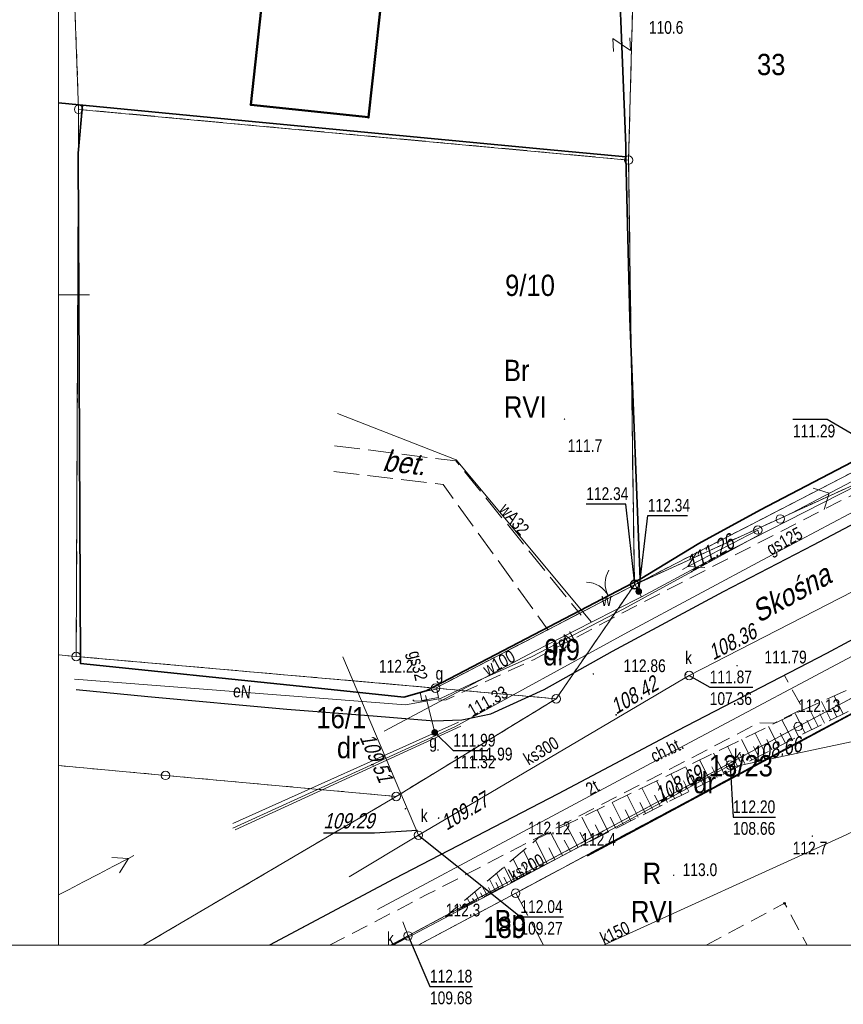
# Model space of a CAD drawing. Extents: x 6533465 to 6533671, y 5979208 to 5979355.
# Tile 2 of 7: x 6533548 to 6533597, y 5979208 to 5979266. Entities that reach past the tile are written whole.
import ezdxf
from ezdxf.enums import TextEntityAlignment as Align

# ---------------------------------------------------------------- set-up
doc = ezdxf.new("R2010")
doc.units = 0
doc.header["$MEASUREMENT"] = 0
for name, pattern in [('1.0_0.5', [1.5, 1, -0.5]), ('1.5_0.5', [2, 1.5, -0.5]), ('218-500', [1, 0.5, -0.5]), ('219-500', [0]), ('mz1.0_0.5', [1.5, 1, -0.5]), ('mz1.25_0.5', [1.75, 1.25, -0.5])]:
    doc.linetypes.add(name, pattern=pattern)
doc.layers.get('0').update_dxf_attribs({"color": 2, "linetype": 'CONTINUOUS', "lineweight": 5})
for name, color, linetype in [('000 Inne (niezydentyfikowane)', 7, 'CONTINUOUS'), ('202-Punkt graniczny stabilizowany trwale', 7, 'CONTINUOUS'), ('209-Opis konturu klasyfikacyjnego', 7, 'CONTINUOUS'), ('210-Oznaczenie użytku', 7, 'CONTINUOUS'), ('211-Nr działki', 7, 'CONTINUOUS'), ('217-Granica konturu klasyfikcyjnego', 7, 'CONTINUOUS'), ('218-Granica użytku', 7, 'CONTINUOUS'), ('219-Linia granicy', 7, 'CONTINUOUS'), ('312-Budynek (powierzchnia)', 7, 'CONTINUOUS'), ('433-Chodnik', 7, 'CONTINUOUS'), ('510-Podpora jednosłupowa symb.-SEPOW', 7, 'CONTINUOUS'), ('516-Kierunek linii eN-SEPOW', 7, 'CONTINUOUS'), ('622-Punkt rzędnej przewodu-SKPOD', 7, 'CONTINUOUS'), ('622-Punkt rzędnej przewodu-SKPOD-Atr2', 7, 'CONTINUOUS'), ('625-Punkt rzędnej przewodu-SEPOD', 7, 'CONTINUOUS'), ('625-Punkt rzędnej przewodu-SEPOD-Atr2', 7, 'CONTINUOUS'), ('905-Brama w ogrodzeniu', 7, 'CONTINUOUS'), ('991-Przehaczenie', 7, 'CONTINUOUS'), ('994-Nazwa ulicy', 7, 'CONTINUOUS'), ('budynek projektowany (powierzchnia)', 7, 'CONTINUOUS'), ('chodnik (powierzchnia)', 7, 'CONTINUOUS'), ('chodnik (powierzchnia)-Atr17', 7, 'CONTINUOUS'), ('jezdnia (powierzchnia)', 7, 'CONTINUOUS'), ('komora podziemna - przewód gazowy (powierzchnia)', 7, 'CONTINUOUS'), ('krawężnik (linia)', 7, 'CONTINUOUS'), ('ogrodzenie trwałe (linia)', 7, 'CONTINUOUS'), ('przewód elektroenergetyczny (linia)', 7, 'CONTINUOUS'), ('przewód elektroenergetyczny (linia)-Atr1', 7, 'CONTINUOUS'), ('przewód elektroenergetyczny niskiego napięcia (linia) - symbol', 7, 'CONTINUOUS'), ('przewód gazowy (linia)', 7, 'CONTINUOUS'), ('przewód gazowy (linia)-Atr1', 7, 'CONTINUOUS'), ('przewód kanalizacyjny (linia)', 7, 'CONTINUOUS'), ('przewód kanalizacyjny (linia)-Atr1', 7, 'CONTINUOUS'), ('przewód telekomunikacyjny (linia)', 7, 'CONTINUOUS'), ('przewód telekomunikacyjny (linia)-Atr1', 7, 'CONTINUOUS'), ('przewód wodociągowy (linia)', 7, 'CONTINUOUS'), ('przewód wodociągowy (linia)-Atr1', 7, 'CONTINUOUS'), ('Punkt budynku', 7, 'CONTINUOUS'), ('punkt o określonej wysokości (sieć gazowa)', 7, 'CONTINUOUS'), ('punkt o określonej wysokości (sieć gazowa)-Atr2', 7, 'CONTINUOUS'), ('punkt o określonej wysokości (sieć gazowa)-Atr3', 7, 'CONTINUOUS'), ('punkt o określonej wysokości (sieć kanalizacyjna)', 7, 'CONTINUOUS'), ('punkt o określonej wysokości (sieć kanalizacyjna)-Atr2', 7, 'CONTINUOUS'), ('punkt o określonej wysokości (sieć kanalizacyjna)-Atr3', 7, 'CONTINUOUS'), ('punkt o określonej wysokości (sieć wodociągowa)', 7, 'CONTINUOUS'), ('punkt o określonej wysokości (sieć wodociągowa)-Atr2', 7, 'CONTINUOUS'), ('punkt wysokościowy naturalny', 7, 'CONTINUOUS'), ('punkt wysokościowy naturalny-Atr2', 7, 'CONTINUOUS'), ('punkt wysokościowy sztuczny', 7, 'CONTINUOUS'), ('punkt wysokościowy sztuczny-Atr2', 7, 'CONTINUOUS'), ('Ramki i opis wydruku', 7, 'CONTINUOUS'), ('skarpa nieumocniona (powierzchnia)', 7, 'CONTINUOUS'), ('szafa gazowa (punkt)', 7, 'CONTINUOUS'), ('szafa gazowa (punkt)-Atr17', 7, 'CONTINUOUS'), ('Wstawianie ramki sekcyjnej z opisem', 7, 'CONTINUOUS'), ('właz okrągły - siec kanalizacyjna (punkt)', 7, 'CONTINUOUS'), ('właz okrągły - siec kanalizacyjna (punkt)-Atr17', 7, 'CONTINUOUS'), ('właz okrągły - siec wodociągowa (punkt)', 7, 'CONTINUOUS'), ('właz okrągły - siec wodociągowa (punkt)-Atr17', 7, 'CONTINUOUS'), ('zasuwa - siec gazowa (punkt)', 7, 'CONTINUOUS'), ('zasuwa - siec gazowa (punkt)-Atr17', 7, 'CONTINUOUS'), ('zasuwa - siec wodociągowa (punkt)', 7, 'CONTINUOUS')]:
    doc.layers.add(name, color=color, linetype=linetype)
doc.styles.get("Standard").update_dxf_attribs({"font": 'txt', "width": 0.75})
doc.linetypes.add('902-500', pattern='A,3.75,0,[1,ksztalty.shx,S=0.5,R=0,X=0,Y=0],3.75', length=7.5)

# ---------------------------------------------------------------- blocks, each defined once
blk = doc.blocks.new('PUNKTBUD')
at = {"color": 0}
blk.add_circle((0, 0), 0.045, dxfattribs=at)
blk = doc.blocks.new('202')
at = {"color": 0, "linetype": 'Continuous', "lineweight": 0}
blk.add_circle((0, 0), 0.25, dxfattribs=at)
blk = doc.blocks.new('PW02')
at = {"linetype": 'Continuous', "lineweight": 13}
h = blk.add_hatch(color=0, dxfattribs=at)
edge = h.paths.add_edge_path()
edge.add_arc((0, 0), 0.045, 0, 360)
blk = doc.blocks.new('621')
at = {"linetype": 'Continuous', "lineweight": 0}
h = blk.add_hatch(color=0, dxfattribs=at)
edge = h.paths.add_edge_path()
edge.add_arc((0, 0), 0.05, 0, 360)
blk = doc.blocks.new('991')
at = {"color": 0, "linetype": 'Continuous', "lineweight": 0}
for p, q in [((-0.375, 0.5), (0.375, 0.5)), ((-0.375, -0.5), (0.375, 0.5)), ((-0.375, -0.5), (0.375, -0.5))]:
    blk.add_line(p, q, dxfattribs=at)
blk = doc.blocks.new('516')
at = {"color": 0, "linetype": 'Continuous', "lineweight": 0}
for p, q in [((3.25, 0), (2.543, 0.707)), ((0.75, 0), (5.75, 0)), ((3.25, 0), (2.543, -0.707))]:
    blk.add_line(p, q, dxfattribs=at)
blk = doc.blocks.new('905')
at = {"color": 0, "linetype": 'Continuous', "lineweight": 0}
for centre, start, end in [((-1.5, 0), 0, 60), ((1.5, 0), 120, 180)]:
    blk.add_arc(centre, 1.5, start, end, dxfattribs=at)
blk = doc.blocks.new('510')
at = {"color": 0, "linetype": 'Continuous', "lineweight": 0}
blk.add_circle((0, 0), 0.25, dxfattribs=at)
blk = doc.blocks.new('US22')
at = {"color": 0, "linetype": 'Continuous', "lineweight": 13}
blk.add_circle((0, 0), 0.25, dxfattribs=at)
blk = doc.blocks.new('US25')
at = {"linetype": 'Continuous', "lineweight": 0}
h = blk.add_hatch(color=0, dxfattribs=at)
edge = h.paths.add_edge_path()
edge.add_arc((0, 0), 0.2, 0, 360)
blk = doc.blocks.new('PW01')
at = {"linetype": 'Continuous', "lineweight": 13}
h = blk.add_hatch(color=0, dxfattribs=at)
edge = h.paths.add_edge_path()
edge.add_arc((0, 0), 0.045, 0, 360)
blk = doc.blocks.new('PE04')
at = {"color": 0, "linetype": 'Continuous', "lineweight": 13}
for p, q in [((0.65, 0), (0, 0)), ((0.65, 0), (1.65, 0)), ((1.65, 0), (2.65, 0)), ((2.65, 0), (3.65, 0)), ((3.65, 0), (4.65, 0)), ((4.65, 0), (3.784, 0.5)), ((4.65, 0), (3.784, -0.5)), ((4.65, 0), (5, 0))]:
    blk.add_line(p, q, dxfattribs=at)
blk = doc.blocks.new('US20')
at = {"color": 0, "linetype": 'Continuous', "lineweight": 13}
for p, q in [((-0.5, -0.25), (-0.5, 0.25)), ((-0.5, 0.25), (0.5, 0.25)), ((0.5, -0.25), (0.5, 0.25)), ((-0.5, -0.25), (0.5, -0.25))]:
    blk.add_line(p, q, dxfattribs=at)

msp = doc.modelspace()

# ---------------------------------------------------------------- linework, layer by layer
at = {"layer": '000 Inne (niezydentyfikowane)', "color": 7, "linetype": 'Continuous', "lineweight": 13}
for p, q in [((6533596.81, 5979225.37), (6533596.28, 5979226.42)), ((6533595.35, 5979224.64), (6533594.78, 5979225.76)), ((6533596.09, 5979225.01), (6533595.54, 5979226.1)), ((6533596.45, 5979225.19), (6533596.19, 5979225.73)), ((6533594.58, 5979224.25), (6533594, 5979225.4)), ((6533595.72, 5979224.83), (6533595.44, 5979225.38)), ((6533593.02, 5979223.47), (6533592.43, 5979224.64)), ((6533593.81, 5979223.86), (6533593.22, 5979225.02)), ((6533594.19, 5979224.06), (6533593.9, 5979224.64)), ((6533594.97, 5979224.44), (6533594.68, 5979225.01)), ((6533592.23, 5979223.07), (6533591.64, 5979224.25)), ((6533593.42, 5979223.66), (6533593.12, 5979224.25)), ((6533590.63, 5979222.26), (6533590.02, 5979223.47)), ((6533591.44, 5979222.67), (6533590.83, 5979223.86)), ((6533591.84, 5979222.87), (6533591.54, 5979223.46)), ((6533592.63, 5979223.27), (6533592.33, 5979223.86)), ((6533589.82, 5979221.85), (6533589.2, 5979223.07)), ((6533591.03, 5979222.46), (6533590.73, 5979223.07)), ((6533588.17, 5979221.02), (6533587.54, 5979222.26)), ((6533589, 5979221.44), (6533588.37, 5979222.67)), ((6533589.41, 5979221.64), (6533589.1, 5979222.26)), ((6533590.22, 5979222.06), (6533589.92, 5979222.66)), ((6533587.33, 5979220.6), (6533586.69, 5979221.85)), ((6533588.58, 5979221.23), (6533588.27, 5979221.85)), ((6533586.48, 5979220.17), (6533585.84, 5979221.44)), ((6533587.75, 5979220.81), (6533587.43, 5979221.43)), ((6533584.76, 5979219.31), (6533584.11, 5979220.6)), ((6533585.63, 5979219.74), (6533584.98, 5979221.02)), ((6533586.06, 5979219.96), (6533585.73, 5979220.59)), ((6533586.91, 5979220.38), (6533586.59, 5979221.02)), ((6533583.89, 5979218.87), (6533583.23, 5979220.17)), ((6533585.2, 5979219.52), (6533584.87, 5979220.17)), ((6533583.01, 5979218.42), (6533582.35, 5979219.74)), ((6533584.33, 5979219.09), (6533584, 5979219.74)), ((6533581.23, 5979217.52), (6533580.53, 5979218.86)), ((6533582.13, 5979217.98), (6533581.45, 5979219.31)), ((6533582.57, 5979218.2), (6533582.24, 5979218.86)), ((6533583.45, 5979218.65), (6533583.12, 5979219.3)), ((6533580.32, 5979217.05), (6533579.61, 5979218.41)), ((6533581.68, 5979217.75), (6533581.34, 5979218.42)), ((6533579.42, 5979216.58), (6533578.72, 5979217.94)), ((6533580.78, 5979217.28), (6533580.42, 5979217.96)), ((6533578.63, 5979216.17), (6533578.02, 5979217.34)), ((6533579.86, 5979216.81), (6533579.51, 5979217.5)), ((6533577.94, 5979215.81), (6533577.41, 5979216.83)), ((6533578.27, 5979215.98), (6533577.99, 5979216.53)), ((6533579.01, 5979216.37), (6533578.68, 5979217)), ((6533576.82, 5979215.23), (6533576.43, 5979215.99)), ((6533577.34, 5979215.5), (6533576.88, 5979216.38)), ((6533577.63, 5979215.65), (6533577.38, 5979216.12)), ((6533576.36, 5979214.99), (6533576.02, 5979215.65)), ((6533576.59, 5979215.1), (6533576.4, 5979215.46)), ((6533577.07, 5979215.36), (6533576.86, 5979215.77)), ((6533575.37, 5979214.47), (6533575.15, 5979214.91)), ((6533575.62, 5979214.6), (6533575.49, 5979214.85)), ((6533575.87, 5979214.73), (6533575.58, 5979215.28)), ((6533576.12, 5979214.86), (6533575.96, 5979215.16)), ((6533574.39, 5979213.96), (6533574.28, 5979214.17)), ((6533574.63, 5979214.09), (6533574.56, 5979214.22)), ((6533574.88, 5979214.22), (6533574.71, 5979214.54)), ((6533575.13, 5979214.34), (6533575.03, 5979214.53)), ((6533573.89, 5979213.7), (6533573.84, 5979213.8)), ((6533574.14, 5979213.83), (6533574.1, 5979213.91))]:
    msp.add_line(p, q, dxfattribs=at)
at = {"layer": '217-Granica konturu klasyfikcyjnego', "color": 3, "linetype": '1.5_0.5', "lineweight": 18, "flags": 128}
for points in [[(6533551.86, 5979260.91), (6533551.72, 5979228.75)], [(6533584.2, 5979257.93), (6533551.86, 5979260.91)], [(6533584.54, 5979232.96), (6533584.2, 5979257.93)], [(6533572.85, 5979226.89), (6533584.54, 5979232.96)], [(6533604.8, 5979229.41), (6533577.56, 5979214.84)], [(6533551.72, 5979228.75), (6533572.85, 5979226.89)], [(6533577.56, 5979214.84), (6533579.201, 5979211.77)]]:
    msp.add_lwpolyline(points, dxfattribs=at)
at = {"layer": '218-Granica użytku', "color": 3, "linetype": '218-500', "lineweight": 18, "flags": 128}
for points in [[(6533551.18, 5979279.41), (6533551.86, 5979260.91)], [(6533584.2, 5979257.93), (6533584.43, 5979266.7)], [(6533584.43, 5979266.7), (6533584.2, 5979257.93)], [(6533551.86, 5979260.91), (6533551.72, 5979228.75)], [(6533551.86, 5979260.91), (6533584.2, 5979257.93)], [(6533584.2, 5979257.93), (6533551.86, 5979260.91)], [(6533584.54, 5979232.96), (6533644.48, 5979260.27)], [(6533644.48, 5979260.27), (6533584.54, 5979232.96)], [(6533584.54, 5979232.96), (6533584.2, 5979257.93)], [(6533584.2, 5979257.93), (6533584.54, 5979232.96)], [(6533616.34, 5979249.36), (6533584.54, 5979232.96)], [(6533584.54, 5979232.96), (6533616.34, 5979249.36)], [(6533584.54, 5979232.96), (6533572.85, 5979226.89)], [(6533572.85, 5979226.89), (6533584.54, 5979232.96)], [(6533579.94, 5979226.26), (6533584.54, 5979232.96)], [(6533584.54, 5979232.96), (6533579.94, 5979226.26)], [(6533607.92, 5979231.9), (6533594.18, 5979224.64)], [(6533594.18, 5979224.64), (6533607.92, 5979231.9)], [(6533604.8, 5979229.41), (6533577.56, 5979214.84)], [(6533577.56, 5979214.84), (6533604.8, 5979229.41)], [(6533551.72, 5979228.75), (6533550.68, 5979228.842)], [(6533572.85, 5979226.89), (6533551.72, 5979228.75)], [(6533551.72, 5979228.75), (6533572.85, 5979226.89)], [(6533579.94, 5979226.26), (6533572.85, 5979226.89)], [(6533572.85, 5979226.89), (6533579.94, 5979226.26)], [(6533570.53, 5979220.52), (6533579.94, 5979226.26)], [(6533579.94, 5979226.26), (6533570.53, 5979220.52)], [(6533594.18, 5979224.64), (6533570.208, 5979211.77)], [(6533570.208, 5979211.77), (6533594.18, 5979224.64)], [(6533550.68, 5979222.336), (6533556.97, 5979221.76)], [(6533556.97, 5979221.76), (6533570.53, 5979220.52)], [(6533570.53, 5979220.52), (6533555.654, 5979211.77)], [(6533571.818, 5979211.77), (6533577.56, 5979214.84)], [(6533577.56, 5979214.84), (6533571.818, 5979211.77)], [(6533577.56, 5979214.84), (6533579.201, 5979211.77)], [(6533579.201, 5979211.77), (6533577.56, 5979214.84)]]:
    msp.add_lwpolyline(points, dxfattribs=at)
at = {"layer": '219-Linia granicy', "color": 7, "linetype": '219-500', "lineweight": 18, "flags": 128}
for points in [[(6533551.18, 5979279.41), (6533551.86, 5979260.91)], [(6533584.2, 5979257.93), (6533584.43, 5979266.7)], [(6533551.72, 5979228.75), (6533551.86, 5979260.91)], [(6533584.2, 5979257.93), (6533551.86, 5979260.91)], [(6533644.48, 5979260.27), (6533584.54, 5979232.96)], [(6533584.54, 5979232.96), (6533584.2, 5979257.93)], [(6533616.34, 5979249.36), (6533584.54, 5979232.96)], [(6533584.54, 5979232.96), (6533572.85, 5979226.89)], [(6533584.54, 5979232.96), (6533579.94, 5979226.26)], [(6533607.92, 5979231.9), (6533594.18, 5979224.64)], [(6533604.8, 5979229.41), (6533577.56, 5979214.84)], [(6533551.72, 5979228.75), (6533550.68, 5979228.842)], [(6533572.85, 5979226.89), (6533551.72, 5979228.75)], [(6533579.94, 5979226.26), (6533572.85, 5979226.89)], [(6533579.94, 5979226.26), (6533570.53, 5979220.52)], [(6533594.18, 5979224.64), (6533570.208, 5979211.77)], [(6533556.97, 5979221.76), (6533550.68, 5979222.336)], [(6533570.53, 5979220.52), (6533556.97, 5979221.76)], [(6533570.53, 5979220.52), (6533555.654, 5979211.77)], [(6533577.56, 5979214.84), (6533571.818, 5979211.77)]]:
    msp.add_lwpolyline(points, dxfattribs=at)
at = {"layer": '312-Budynek (powierzchnia)', "color": 7, "linetype": 'Continuous', "lineweight": 50, "flags": 128}
for points in [[(6533561.99, 5979261.18), (6533563.74, 5979277.29)], [(6533570.19, 5979272.23), (6533568.9, 5979260.44)], [(6533568.9, 5979260.44), (6533561.99, 5979261.18)]]:
    msp.add_lwpolyline(points, dxfattribs=at)
at = {"layer": '622-Punkt rzędnej przewodu-SKPOD-Atr2', "color": 32, "flags": 128}
msp.add_lwpolyline([(6533571.76, 5979218.52), (6533569.26, 5979218.36), (6533566.253, 5979218.36)], dxfattribs=at)
at = {"layer": 'budynek projektowany (powierzchnia)', "color": 1, "linetype": '1.0_0.5', "lineweight": 18, "flags": 128}
msp.add_lwpolyline([(6533588.755, 5979211.77), (6533593.37, 5979214.24), (6533594.696, 5979211.77)], dxfattribs=at)
at = {"layer": 'chodnik (powierzchnia)', "color": 7, "linetype": 'mz1.0_0.5', "lineweight": 18, "flags": 128}
for points in [[(6533616.67, 5979248.28), (6533612.83, 5979246.29), (6533607.3, 5979243.29), (6533596.59, 5979237.86), (6533583.77, 5979231.27), (6533578.61, 5979228.56), (6533573.48, 5979226.2), (6533571.6, 5979226.13), (6533571.24, 5979226.43)], [(6533566.61, 5979211.77), (6533572.34, 5979214.75), (6533585.06, 5979221.31), (6533591.85, 5979224.84), (6533592.76, 5979224.83), (6533594.44, 5979225.66), (6533593.37, 5979227.64), (6533587.05, 5979224.38), (6533580.06, 5979220.68), (6533570.41, 5979215.67), (6533563.085, 5979211.77)]]:
    msp.add_lwpolyline(points, dxfattribs=at)
at = {"layer": 'jezdnia (powierzchnia)', "color": 7, "linetype": '1.5_0.5', "lineweight": 18, "flags": 128}
for points in [[(6533566.9, 5979241.14), (6533574.05, 5979240.24), (6533581.41, 5979231.17)], [(6533566.86, 5979239.62), (6533573.29, 5979238.86), (6533579.48, 5979230.29)]]:
    msp.add_lwpolyline(points, dxfattribs=at)
at = {"layer": 'komora podziemna - przewód gazowy (powierzchnia)', "color": 40, "linetype": 'Continuous', "lineweight": 18, "flags": 128}
for points in [[(6533560.92, 5979218.93), (6533574.19, 5979224.89)], [(6533574.33, 5979224.66), (6533561.06, 5979218.56)]]:
    msp.add_lwpolyline(points, dxfattribs=at)
at = {"layer": 'krawężnik (linia)', "color": 7, "linetype": 'Continuous', "lineweight": 25, "flags": 128}
for points in [[(6533670.18, 5979267.464), (6533669.28, 5979266.98), (6533662.28, 5979263.36), (6533657.64, 5979260.98), (6533654.28, 5979259.2), (6533644.15, 5979253.98), (6533637.57, 5979250.62), (6533630.82, 5979247.03), (6533622.95, 5979242.99), (6533618.57, 5979240.69), (6533612.34, 5979237.53), (6533602.67, 5979232.42), (6533598.47, 5979230.33), (6533595.84, 5979228.92), (6533587.05, 5979224.38), (6533580.06, 5979220.68), (6533570.41, 5979215.67), (6533563.085, 5979211.77)], [(6533551.72, 5979226.81), (6533555.93, 5979226.4), (6533564.11, 5979225.66), (6533569.18, 5979225.25), (6533572.76, 5979224.96), (6533574.39, 5979225.03), (6533576.09, 5979225.38), (6533579.23, 5979226.81), (6533583.26, 5979229.06), (6533589.78, 5979232.57), (6533595.08, 5979235.31), (6533599.79, 5979237.8), (6533606.3, 5979241.3), (6533612.16, 5979244.21), (6533613.92, 5979245.26), (6533615.73, 5979246.96), (6533616.64, 5979248.22), (6533617.13, 5979249.23), (6533617.35, 5979250.51), (6533617.29, 5979255.3), (6533620.97, 5979255.46), (6533621.13, 5979253.41), (6533621.66, 5979252.4)]]:
    msp.add_lwpolyline(points, dxfattribs=at)
at = {"layer": 'ogrodzenie trwałe (linia)', "color": 7, "linetype": '902-500', "lineweight": 35, "flags": 128}
for points in [[(6533550.68, 5979309.035), (6533557, 5979308.59), (6533574.05, 5979307.35), (6533582.27, 5979306.75), (6533582.57, 5979298.47), (6533583, 5979287.07), (6533583.43, 5979273.92), (6533584.03, 5979258.77), (6533584.04, 5979258.12), (6533579.19, 5979258.57), (6533562.26, 5979260.17), (6533550.68, 5979261.296)], [(6533552.08, 5979261.16), (6533551.83, 5979258.34), (6533551.97, 5979228.34), (6533564.84, 5979227.01), (6533570.98, 5979226.36), (6533572.29, 5979226.72), (6533579.55, 5979230.52), (6533584.89, 5979233.3), (6533584.28, 5979248.62), (6533584.04, 5979258.12)], [(6533584.89, 5979233.3), (6533588.33, 5979235.39), (6533591.95, 5979237.37), (6533596.88, 5979239.93), (6533607.78, 5979245.61), (6533616.78, 5979249.57)], [(6533604.92, 5979229.46), (6533581.76, 5979217.04)]]:
    msp.add_lwpolyline(points, dxfattribs=at)
at = {"layer": 'przewód elektroenergetyczny (linia)', "color": 1, "linetype": 'Continuous', "lineweight": 18, "flags": 128}
for points in [[(6533591.88, 5979235.9), (6533591.8, 5979236.18)], [(6533591.88, 5979235.9), (6533583.92, 5979231.55)], [(6533583.92, 5979231.55), (6533578.49, 5979228.73)], [(6533578.49, 5979228.73), (6533575.29, 5979227.29)], [(6533571.09, 5979225.91), (6533551.61, 5979227.41)], [(6533575.29, 5979227.29), (6533573.14, 5979226.28)], [(6533573.14, 5979226.28), (6533571.09, 5979225.91)]]:
    msp.add_lwpolyline(points, dxfattribs=at)
at = {"layer": 'przewód gazowy (linia)', "color": 40, "linetype": 'Continuous', "lineweight": 18, "flags": 128}
for points in [[(6533600.03, 5979238.64), (6533592.34, 5979234.56)], [(6533592.34, 5979234.56), (6533584.15, 5979230.17)], [(6533584.15, 5979230.17), (6533573.99, 5979224.62)], [(6533572.8, 5979224.28), (6533572.26, 5979226.45)], [(6533573.99, 5979224.62), (6533560.92, 5979218.66)]]:
    msp.add_lwpolyline(points, dxfattribs=at)
at = {"layer": 'przewód kanalizacyjny (linia)', "color": 34, "linetype": 'Continuous', "lineweight": 18, "flags": 128}
for points in [[(6533618.84, 5979243.58), (6533587.76, 5979227.63)], [(6533571.84, 5979218.24), (6533567.39, 5979228.72)], [(6533587.76, 5979227.63), (6533571.84, 5979218.24)], [(6533607.74, 5979225.94), (6533590.44, 5979222.29)], [(6533583.23, 5979218.6), (6533590.18, 5979222.36)], [(6533590.44, 5979222.29), (6533590.18, 5979222.36)], [(6533601.47, 5979220.37), (6533596.77, 5979218.16)], [(6533567.77, 5979215.79), (6533571.84, 5979218.24)], [(6533577.4, 5979215.48), (6533583.23, 5979218.6)], [(6533596.77, 5979218.16), (6533582.729, 5979211.77)], [(6533570.358, 5979211.77), (6533577.4, 5979215.48)], [(6533570.344, 5979211.77), (6533571.23, 5979212.32), (6533570.93, 5979213.16)]]:
    msp.add_lwpolyline(points, dxfattribs=at)
at = {"layer": 'przewód telekomunikacyjny (linia)', "color": 30, "linetype": 'Continuous', "lineweight": 18, "flags": 128}
for points in [[(6533598.27, 5979229.25), (6533587.51, 5979223.53)], [(6533587.51, 5979223.53), (6533577.73, 5979218.31)], [(6533577.73, 5979218.31), (6533569.43, 5979213.88)]]:
    msp.add_lwpolyline(points, dxfattribs=at)
at = {"layer": 'przewód wodociągowy (linia)', "color": 5, "linetype": 'Continuous', "lineweight": 18, "flags": 128}
for points in [[(6533567.08, 5979243.04), (6533574.06, 5979240.31)], [(6533582.01, 5979230.76), (6533574.06, 5979240.31)], [(6533588.38, 5979234.09), (6533597.69, 5979238.83)], [(6533584.95, 5979232.26), (6533588.38, 5979234.09)], [(6533584.95, 5979232.26), (6533584.56, 5979233)], [(6533582.01, 5979230.76), (6533584.95, 5979232.26)], [(6533578.65, 5979229.04), (6533582.01, 5979230.76)], [(6533573.44, 5979226.28), (6533578.65, 5979229.04)], [(6533569.83, 5979224.35), (6533573.44, 5979226.28)]]:
    msp.add_lwpolyline(points, dxfattribs=at)
at = {"layer": 'punkt o określonej wysokości (sieć gazowa)-Atr2', "color": 7, "flags": 128}
for points in [[(6533598.69, 5979241.04), (6533595.88, 5979242.67), (6533593.867, 5979242.67)], [(6533572.8, 5979224.28), (6533573.89, 5979223.22), (6533575.932, 5979223.22)]]:
    msp.add_lwpolyline(points, dxfattribs=at)
at = {"layer": 'punkt o określonej wysokości (sieć kanalizacyjna)-Atr2', "color": 7, "flags": 128}
for points in [[(6533587.76, 5979227.63), (6533588.97, 5979226.94), (6533591.505, 5979226.94)], [(6533590.18, 5979222.36), (6533590.34, 5979219.31), (6533592.846, 5979219.31)], [(6533571.84, 5979218.24), (6533577.84, 5979213.44), (6533580.38, 5979213.44)], [(6533571.23, 5979212.32), (6533572.52, 5979209.35), (6533575.026, 5979209.35)]]:
    msp.add_lwpolyline(points, dxfattribs=at)
at = {"layer": 'punkt o określonej wysokości (sieć wodociągowa)-Atr2', "color": 7, "flags": 128}
for points in [[(6533584.56, 5979233), (6533584.04, 5979237.71), (6533581.706, 5979237.71)], [(6533584.8, 5979232.57), (6533585.33, 5979237.03), (6533587.664, 5979237.03)]]:
    msp.add_lwpolyline(points, dxfattribs=at)
at = {"layer": 'Ramki i opis wydruku', "color": 7, "linetype": 'Continuous', "lineweight": 13, "flags": 128}
for points in [[(6533670.18, 5979211.77), (6533670.18, 5979355.27), (6533465.18, 5979355.27), (6533465.18, 5979211.77)], [(6533670.18, 5979211.77), (6533670.18, 5979355.27), (6533550.68, 5979355.27), (6533550.68, 5979211.77)]]:
    msp.add_lwpolyline(points, close=True, dxfattribs=at)
at = {"layer": 'skarpa nieumocniona (powierzchnia)', "color": 7, "linetype": 'mz1.25_0.5', "lineweight": 18, "flags": 128}
msp.add_lwpolyline([(6533604.92, 5979229.46), (6533581.42, 5979217.62), (6533573.45, 5979213.47), (6533578.84, 5979218.04), (6533594.16, 5979225.48), (6533606.04, 5979230.76), (6533607.6, 5979231.54)], close=True, dxfattribs=at)
at = {"layer": 'Wstawianie ramki sekcyjnej z opisem', "color": 7, "linetype": 'Continuous', "lineweight": 13, "flags": 128}
msp.add_lwpolyline([(6533550.68, 5979250), (6533552.5, 5979250)], dxfattribs=at)

# ---------------------------------------------------------------- block references
at = {"layer": '202-Punkt graniczny stabilizowany trwale', "color": 7, "linetype": 'Continuous', "lineweight": 18}
for p in [(6533551.86, 5979260.91), (6533584.2, 5979257.93), (6533584.54, 5979232.96), (6533551.72, 5979228.75), (6533572.85, 5979226.89), (6533579.94, 5979226.26), (6533594.18, 5979224.64), (6533556.97, 5979221.76), (6533570.53, 5979220.52), (6533577.56, 5979214.84)]:
    msp.add_blockref('202', p, dxfattribs=at)
at = {"layer": '510-Podpora jednosłupowa symb.-SEPOW', "color": 7, "linetype": 'Continuous', "lineweight": 18}
for p in [(6533593.12, 5979236.83), (6533591.8, 5979236.18)]:
    msp.add_blockref('510', p, dxfattribs=at)
at = {"layer": '516-Kierunek linii eN-SEPOW', "color": 7, "linetype": 'Continuous', "lineweight": 18, "rotation": 27.67}
msp.add_blockref('516', (6533593.12, 5979236.83), dxfattribs=at)
at = {"layer": '622-Punkt rzędnej przewodu-SKPOD', "color": 32, "linetype": 'Continuous', "lineweight": 18}
for p in [(6533587.56, 5979227.69), (6533583.47, 5979225.32), (6533590.18, 5979222.36), (6533590.44, 5979222.29), (6533571.08, 5979219.8), (6533573.03, 5979219.25), (6533571.76, 5979218.52)]:
    msp.add_blockref('621', p, dxfattribs=at)
at = {"layer": '625-Punkt rzędnej przewodu-SEPOD', "color": 1, "linetype": 'Continuous', "lineweight": 18}
msp.add_blockref('621', (6533587.9, 5979233.73), dxfattribs=at)
at = {"layer": '905-Brama w ogrodzeniu', "color": 7, "linetype": 'Continuous', "lineweight": 35, "rotation": 28.269}
msp.add_blockref('905', (6533583, 5979232.33), dxfattribs=at)
at = {"layer": '991-Przehaczenie', "color": 7, "linetype": 'Continuous', "lineweight": 18, "rotation": 273.062}
msp.add_blockref('991', (6533583.8, 5979264.72), dxfattribs=at)
at = {"layer": 'przewód elektroenergetyczny niskiego napięcia (linia) - symbol', "color": 1, "linetype": 'Continuous', "lineweight": 18}
for p, rotation in [((6533591.8, 5979236.18), 207.549), ((6533591.8, 5979236.18), 207.549), ((6533550.68, 5979214.73), 27.549), ((6533550.68, 5979214.73), 27.549)]:
    msp.add_blockref('PE04', p, dxfattribs=dict(at, rotation=rotation))
at = {"layer": 'Punkt budynku', "color": 5, "linetype": 'Continuous', "lineweight": 18}
for p in [(6533561.99, 5979261.18), (6533568.9, 5979260.44), (6533593.37, 5979214.24)]:
    msp.add_blockref('PUNKTBUD', p, dxfattribs=at)
at = {"layer": 'punkt o określonej wysokości (sieć gazowa)', "color": 40, "linetype": 'Continuous', "lineweight": 13}
for p in [(6533575.02, 5979225.19), (6533572.8, 5979224.28)]:
    msp.add_blockref('PW01', p, dxfattribs=at)
at = {"layer": 'punkt o określonej wysokości (sieć kanalizacyjna)', "color": 34, "linetype": 'Continuous', "lineweight": 13}
for p in [(6533587.56, 5979227.69), (6533590.18, 5979222.36), (6533571.76, 5979218.52), (6533571.23, 5979212.32)]:
    msp.add_blockref('PW01', p, dxfattribs=at)
at = {"layer": 'punkt o określonej wysokości (sieć wodociągowa)', "color": 5, "linetype": 'Continuous', "lineweight": 13}
msp.add_blockref('PW01', (6533584.56, 5979233), dxfattribs=at)
at = {"layer": 'punkt o określonej wysokości (sieć wodociągowa)', "color": 5, "linetype": 'Continuous', "lineweight": 13, "rotation": 25.91}
msp.add_blockref('PW01', (6533584.8, 5979232.57), dxfattribs=at)
at = {"layer": 'punkt wysokościowy naturalny', "color": 7, "linetype": 'Continuous', "lineweight": 13}
for p in [(6533580.43, 5979242.7), (6533572.19, 5979227.77), (6533595.01, 5979218.19), (6533581.42, 5979217.62), (6533586.85, 5979215.89), (6533573.45, 5979213.47)]:
    msp.add_blockref('PW01', p, dxfattribs=at)
at = {"layer": 'punkt wysokościowy sztuczny', "color": 7, "linetype": 'Continuous', "lineweight": 13}
for p in [(6533590.58, 5979228.21), (6533582.13, 5979227.72), (6533594.16, 5979225.48), (6533572.99, 5979223.25), (6533578.84, 5979218.04)]:
    msp.add_blockref('PW02', p, dxfattribs=at)
at = {"layer": 'szafa gazowa (punkt)', "color": 7, "linetype": 'Continuous', "lineweight": 18, "rotation": 10.619}
msp.add_blockref('US20', (6533572.48, 5979226.49), dxfattribs=at)
at = {"layer": 'właz okrągły - siec kanalizacyjna (punkt)', "color": 7, "linetype": 'Continuous', "lineweight": 18}
for p in [(6533587.76, 5979227.63), (6533590.18, 5979222.36), (6533571.84, 5979218.24), (6533571.23, 5979212.32)]:
    msp.add_blockref('US22', p, dxfattribs=at)
at = {"layer": 'właz okrągły - siec wodociągowa (punkt)', "color": 7, "linetype": 'Continuous', "lineweight": 18}
msp.add_blockref('US22', (6533584.56, 5979233), dxfattribs=at)
at = {"layer": 'zasuwa - siec gazowa (punkt)', "color": 7, "linetype": 'Continuous', "lineweight": 13}
msp.add_blockref('US25', (6533572.8, 5979224.28), dxfattribs=at)
at = {"layer": 'zasuwa - siec wodociągowa (punkt)', "color": 7, "linetype": 'Continuous', "lineweight": 13, "rotation": 25.91}
msp.add_blockref('US25', (6533584.8, 5979232.57), dxfattribs=at)

# ---------------------------------------------------------------- texts
at = {"layer": '209-Opis konturu klasyfikacyjnego', "color": 3, "linetype": 'Continuous', "lineweight": 18, "width": 0.9}
for p in [(6533576.87, 5979244.04), (6533584.34, 5979214.38)]:
    msp.add_text('RVI', height=1.25, dxfattribs=at).set_placement(p, align=Align.TOP_LEFT)
at = {"layer": '210-Oznaczenie użytku', "color": 3, "linetype": 'Continuous', "lineweight": 18, "width": 0.9}
for s, p in [('Br', (6533576.87, 5979244.94)), ('dr', (6533579.18, 5979228.22)), ('dr', (6533567.05, 5979222.77)), ('dr', (6533588, 5979220.71)), ('R', (6533585.03, 5979215.38)), ('Bp', (6533576.32, 5979212.6))]:
    msp.add_text(s, height=1.25, dxfattribs=at).set_placement(p)
at = {"layer": '211-Nr działki', "color": 7, "linetype": 'Continuous', "lineweight": 18, "width": 0.9}
for s, p in [('33', (6533591.75, 5979262.92)), ('9/10', (6533576.94, 5979249.94)), ('9/9', (6533579.25, 5979228.53)), ('16/1', (6533565.84, 5979224.53))]:
    msp.add_text(s, height=1.25, dxfattribs=at).set_placement(p)
for s, p in [('13/23', (6533588.92, 5979222.95)), ('189', (6533575.66, 5979213.45))]:
    msp.add_text(s, height=1.25, dxfattribs=at).set_placement(p, align=Align.TOP_LEFT)
at = {"layer": '433-Chodnik', "color": 7, "linetype": 'Continuous', "lineweight": 25, "oblique": 15, "width": 0.9}
msp.add_text('bet.', height=1.25, rotation=-6.375, dxfattribs=at).set_placement((6533569.83, 5979240.91), align=Align.TOP_LEFT)
at = {"layer": '622-Punkt rzędnej przewodu-SKPOD-Atr2', "color": 32, "oblique": 15, "width": 0.81}
for s, rotation, p in [('108.36', 27.727, (6533589.18, 5979228.51)), ('108.42', 30.932, (6533583.47, 5979225.32)), ('109.51', -66.748, (6533568.37, 5979224)), ('108.66', 12.708, (6533591.52, 5979222.52)), ('108.69', 29.259, (6533586.05, 5979220.13)), ('109.27', 30.932, (6533573.5, 5979218.5))]:
    msp.add_text(s, height=0.9, rotation=rotation, dxfattribs=at).set_placement(p)
msp.add_text('109.29', height=0.9, dxfattribs=at).set_placement((6533566.253, 5979218.369), align=Align.BOTTOM_LEFT)
at = {"layer": '625-Punkt rzędnej przewodu-SEPOD-Atr2', "color": 1, "oblique": 15, "width": 0.81}
msp.add_text('111.26', height=0.9, rotation=29.478, dxfattribs=at).set_placement((6533587.9, 5979233.73))
at = {"layer": '994-Nazwa ulicy', "color": 7, "linetype": 'Continuous', "lineweight": 25, "oblique": 15, "width": 0.9}
msp.add_text('Skośna', height=1.25, rotation=29.055, dxfattribs=at).set_placement((6533591.24, 5979231.79), align=Align.TOP_LEFT)
at = {"layer": 'chodnik (powierzchnia)-Atr17', "color": 7, "width": 0.81}
msp.add_text('ch.bt.', height=0.75, rotation=25.668, dxfattribs=at).set_placement((6533585.72, 5979222.5))
at = {"layer": 'przewód elektroenergetyczny (linia)-Atr1', "color": 1, "width": 0.81}
for rotation, p in [(28.282, (6533580.26, 5979229.11)), (355.052, (6533560.92, 5979226.37))]:
    msp.add_text('eN', height=0.75, rotation=rotation, dxfattribs=at).set_placement(p)
at = {"layer": 'przewód gazowy (linia)-Atr1', "color": 7, "width": 0.81}
msp.add_text('gs125', height=0.75, rotation=28.773, dxfattribs=at).set_placement((6533592.57, 5979234.68))
msp.add_text('gs32', height=0.75, rotation=283.974, dxfattribs=at).set_placement((6533571.61, 5979229.07), align=Align.MIDDLE_LEFT)
at = {"layer": 'przewód kanalizacyjny (linia)-Atr1', "color": 34, "width": 0.81}
for s, rotation, p in [('ks300', 30.932, (6533578.32, 5979222.33)), ('ks200', 28.93, (6533577.43, 5979215.49)), ('k150', 25.27, (6533582.76, 5979211.79))]:
    msp.add_text(s, height=0.75, rotation=rotation, dxfattribs=at).set_placement(p)
at = {"layer": 'przewód telekomunikacyjny (linia)-Atr1', "color": 30, "width": 0.81}
msp.add_text('2t', height=0.75, rotation=28.9, dxfattribs=at).set_placement((6533581.95, 5979220.56))
at = {"layer": 'przewód wodociągowy (linia)-Atr1', "color": 5, "width": 0.81}
for s, rotation, p in [('wA32', 310.56, (6533576.53, 5979237.35)), ('w100', 28.7, (6533575.91, 5979227.58))]:
    msp.add_text(s, height=0.75, rotation=rotation, dxfattribs=at).set_placement(p)
at = {"layer": 'punkt o określonej wysokości (sieć gazowa)-Atr2', "color": 40, "width": 0.81}
msp.add_text('111.33', height=0.75, rotation=29.42, dxfattribs=at).set_placement((6533575.02, 5979225.19))
msp.add_text('111.99', height=0.75, dxfattribs=at).set_placement((6533573.89, 5979223.228), align=Align.BOTTOM_LEFT)
at = {"layer": 'punkt o określonej wysokości (sieć gazowa)-Atr3', "color": 40, "width": 0.81}
for s, p in [('111.29', (6533593.867, 5979241.402)), ('111.32', (6533573.89, 5979221.952))]:
    msp.add_text(s, height=0.75, dxfattribs=at).set_placement(p, align=Align.BOTTOM_LEFT)
at = {"layer": 'punkt o określonej wysokości (sieć kanalizacyjna)-Atr2', "color": 34, "width": 0.81}
for s, p in [('111.87', (6533588.97, 5979226.948)), ('112.20', (6533590.34, 5979219.317)), ('112.04', (6533577.84, 5979213.448)), ('112.18', (6533572.52, 5979209.357))]:
    msp.add_text(s, height=0.75, dxfattribs=at).set_placement(p, align=Align.BOTTOM_LEFT)
at = {"layer": 'punkt o określonej wysokości (sieć kanalizacyjna)-Atr3', "color": 34, "width": 0.81}
for s, p in [('107.36', (6533588.97, 5979225.673)), ('108.66', (6533590.34, 5979218.042)), ('109.27', (6533577.84, 5979212.173)), ('109.68', (6533572.52, 5979208.082))]:
    msp.add_text(s, height=0.75, dxfattribs=at).set_placement(p, align=Align.BOTTOM_LEFT)
at = {"layer": 'punkt o określonej wysokości (sieć wodociągowa)-Atr2', "color": 5, "width": 0.81}
for p in [(6533581.706, 5979237.718), (6533585.33, 5979237.038)]:
    msp.add_text('112.34', height=0.75, dxfattribs=at).set_placement(p, align=Align.BOTTOM_LEFT)
at = {"layer": 'punkt wysokościowy naturalny-Atr2', "color": 7, "width": 0.81}
for s, p in [('110.6', (6533585.39, 5979265.35)), ('111.7', (6533580.62, 5979240.76)), ('112.2', (6533569.52, 5979227.8)), ('112.4', (6533581.42, 5979217.62)), ('113.0', (6533587.38, 5979215.84)), ('112.3', (6533573.45, 5979213.47))]:
    msp.add_text(s, height=0.75, dxfattribs=at).set_placement(p)
msp.add_text('112.7', height=0.75, dxfattribs=at).set_placement((6533593.85, 5979217.86), align=Align.TOP_LEFT)
at = {"layer": 'punkt wysokościowy sztuczny-Atr2', "color": 7, "width": 0.81}
for s, p in [('111.79', (6533592.19, 5979228.34)), ('112.86', (6533583.9, 5979227.83)), ('112.13', (6533594.16, 5979225.48)), ('111.99', (6533574.89, 5979222.64))]:
    msp.add_text(s, height=0.75, dxfattribs=at).set_placement(p)
msp.add_text('112.12', height=0.75, dxfattribs=at).set_placement((6533578.29, 5979219.04), align=Align.TOP_LEFT)
at = {"layer": 'szafa gazowa (punkt)-Atr17', "color": 7, "width": 0.81}
msp.add_text('g', height=0.75, dxfattribs=at).set_placement((6533572.85, 5979227.38))
at = {"layer": 'właz okrągły - siec kanalizacyjna (punkt)-Atr17', "color": 7, "width": 0.81}
for p in [(6533587.52, 5979228.3), (6533590.41, 5979222.56), (6533571.98, 5979219.01), (6533569.99, 5979211.81)]:
    msp.add_text('k', height=0.75, dxfattribs=at).set_placement(p)
at = {"layer": 'właz okrągły - siec wodociągowa (punkt)-Atr17', "color": 7, "width": 0.81}
msp.add_text('w', height=0.75, dxfattribs=at).set_placement((6533582.61, 5979231.72))
at = {"layer": 'zasuwa - siec gazowa (punkt)-Atr17', "color": 7, "width": 0.81}
msp.add_text('g', height=0.75, dxfattribs=at).set_placement((6533572.48, 5979223.37))

doc.saveas('drawing.dxf')
